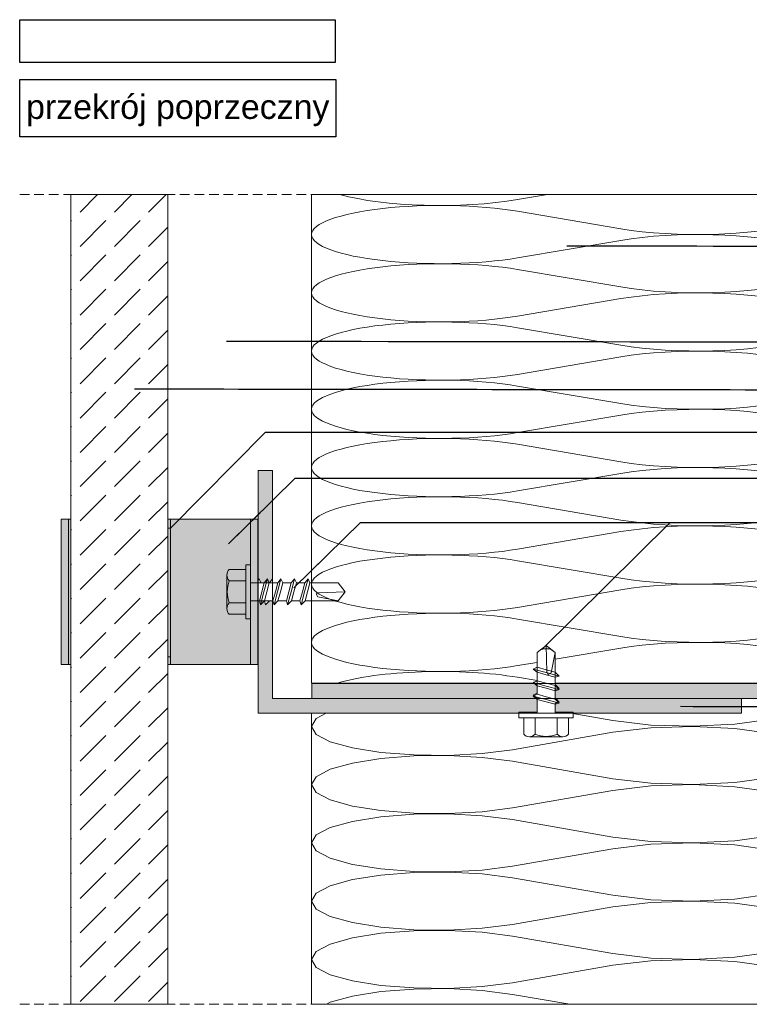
# Model space of a CAD drawing. Extents: x -106507 to -42801, y 48734 to 74234.
# Tile 46 of 69: x -51319 to -49816, y 64553 to 66581. Entities that reach past the tile are written whole.
import ezdxf

# ---------------------------------------------------------------- set-up
doc = ezdxf.new("R2010")
doc.units = 0
doc.header["$MEASUREMENT"] = 0
doc.header["$XCLIPFRAME"] = 0
doc.linetypes.add('Hidden Line', pattern=[30, 20, -10])
for name, color, linetype, lineweight, true_color in [('2D Drafting - General_Pen_No__102', 7, 'Continuous', 13, 0xcccccc), ('2D Drafting - General_Pen_No__141', 7, 'Continuous', 0, 0xe8e8e8), ('2D Drafting - General_Pen_No__2', 7, 'Continuous', 15, 0x7f7f7f), ('2D Drafting - General_Pen_No__61', 7, 'Continuous', 20, 0x6a6a6a), ('2D Drafting - General_Pen_No__81', 7, 'Continuous', 20, 0x6a6a6a), ('Annotation - Label_Pen_No__5', 7, 'Continuous', 25, 0x40a5ff), ('Annotation - Text_Pen_No__5', 7, 'Continuous', 25, 0x40a5ff)]:
    doc.layers.add(name, color=color, linetype=linetype, lineweight=lineweight, true_color=true_color)
doc.layers.add('Drawing & Figure', color=7, linetype='Continuous')
doc.styles.add('GENERATED_STYLE_2', font='arial.ttf')
doc.dimstyles.new('GENERATED_STYLE__7', dxfattribs={"dimtxt": 0.18, "dimasz": 91.2, "dimexe": 0.18, "dimexo": 0.0625, "dimgap": 0.09, "dimtad": 0, "dimtih": 1, "dimtoh": 1, "dimdec": 4, "dimzin": 0, "dimdsep": 46, "dimcen": 0.09, "dimadec": 0, "dimazin": 0, "dimtfac": 1, "dimtdec": 4, "dimtmove": 0, "dimatfit": 3, "dimldrblk": 'ARROWHEAD_5', "dimfxl": 0, "dimtolj": 1, "dimtzin": 0, "dimarcsym": 0})
picture_1 = doc.add_image_def('image1.jpg', size_in_pixel=(878, 119))

# ---------------------------------------------------------------- blocks, each defined once
blk = doc.blocks.new('*X16')
at = {"layer": '2D Drafting - General_Pen_No__61', "linetype": 'Continuous'}
for p, q in [((-50828.4, 65520.7), (-50827.6, 65520.8)), ((-50827.6, 65519.2), (-50828.4, 65519.3))]:
    blk.add_line(p, q, dxfattribs=at)
blk = doc.blocks.new('Fill_8')
at = {"layer": '2D Drafting - General_Pen_No__2', "linetype": 'Continuous'}
for p, q in [((-50827.6, 65552.9), (-50828.4, 65552.9)), ((-50828.4, 65552.9), (-50828.4, 65426.3)), ((-50827.6, 65427.3), (-50827.6, 65552.9)), ((-50828.4, 65426.3), (-50827.6, 65427.3))]:
    blk.add_line(p, q, dxfattribs=at)
at = {"layer": '2D Drafting - General_Pen_No__61', "linetype": 'Continuous'}
blk.add_blockref('*X16', (0, 0), dxfattribs=at)
blk = doc.blocks.new('*X18')
at = {"layer": '2D Drafting - General_Pen_No__61', "linetype": 'Continuous'}
for p, q in [((-50687.3, 65152.9), (-50707.7, 65142.2)), ((-50096.6, 65137.8), (-50183.5, 65152.9)), ((-49770.8, 65140.7), (-49751.1, 65146.3)), ((-50707.7, 65142.2), (-50717.6, 65125.8)), ((-50717.6, 65125.8), (-50707.7, 65109.4)), ((-50096.6, 65137.8), (-50018.5, 65128.6)), ((-50018.5, 65128.6), (-49931.5, 65125.9)), ((-49931.5, 65125.8), (-50018.5, 65123.1)), ((-49931.5, 65125.9), (-49845.7, 65130.1)), ((-49845.7, 65121.6), (-49931.5, 65125.8)), ((-49845.7, 65130.1), (-49770.8, 65140.7)), ((-50707.7, 65109.4), (-50678.9, 65094.3)), ((-50096.6, 65113.8), (-50303.6, 65077.8)), ((-50018.5, 65123.1), (-50096.6, 65113.8)), ((-49770.8, 65111), (-49845.7, 65121.6)), ((-49751.1, 65105.3), (-49770.8, 65111)), ((-50678.9, 65094.3), (-50633.4, 65081.5)), ((-50633.4, 65081.5), (-50574.6, 65072.2)), ((-50574.6, 65072.2), (-50506.9, 65066.9)), ((-50506.9, 65064.8), (-50574.6, 65059.5)), ((-50506.9, 65066.9), (-50435.6, 65066.1)), ((-50435.6, 65065.6), (-50506.9, 65064.8)), ((-50435.6, 65066.1), (-50366.1, 65069.8)), ((-50366.1, 65061.8), (-50435.6, 65065.6)), ((-50366.1, 65069.8), (-50303.6, 65077.8)), ((-50633.4, 65050.1), (-50678.9, 65037.4)), ((-50574.6, 65059.5), (-50633.4, 65050.1)), ((-50303.6, 65053.8), (-50366.1, 65061.8)), ((-50096.6, 65017.8), (-50303.6, 65053.8)), ((-50678.9, 65037.4), (-50707.7, 65022.2)), ((-49770.8, 65020.7), (-49751.1, 65026.3)), ((-50707.7, 65022.2), (-50717.6, 65005.8)), ((-50717.6, 65005.8), (-50707.7, 64989.4)), ((-50096.6, 65017.8), (-50018.5, 65008.6)), ((-50018.5, 65008.6), (-49931.5, 65005.9)), ((-49931.5, 65005.8), (-50018.5, 65003.1)), ((-49931.5, 65005.9), (-49845.7, 65010.1)), ((-49845.7, 65001.6), (-49931.5, 65005.8)), ((-49845.7, 65010.1), (-49770.8, 65020.7)), ((-50707.7, 64989.4), (-50678.9, 64974.3)), ((-50096.6, 64993.8), (-50303.6, 64957.8)), ((-50018.5, 65003.1), (-50096.6, 64993.8)), ((-49770.8, 64991), (-49845.7, 65001.6)), ((-49751.1, 64985.3), (-49770.8, 64991)), ((-50678.9, 64974.3), (-50633.4, 64961.5)), ((-50633.4, 64961.5), (-50574.6, 64952.2)), ((-50574.6, 64952.2), (-50506.9, 64946.9)), ((-50506.9, 64944.8), (-50574.6, 64939.5)), ((-50506.9, 64946.9), (-50435.6, 64946.1)), ((-50435.6, 64945.6), (-50506.9, 64944.8)), ((-50435.6, 64946.1), (-50366.1, 64949.8)), ((-50366.1, 64941.8), (-50435.6, 64945.6)), ((-50366.1, 64949.8), (-50303.6, 64957.8)), ((-50633.4, 64930.1), (-50678.9, 64917.4)), ((-50574.6, 64939.5), (-50633.4, 64930.1)), ((-50303.6, 64933.8), (-50366.1, 64941.8)), ((-50096.6, 64897.8), (-50303.6, 64933.8)), ((-50707.7, 64902.2), (-50717.6, 64885.8)), ((-50678.9, 64917.4), (-50707.7, 64902.2)), ((-49770.8, 64900.7), (-49751.1, 64906.3)), ((-50717.6, 64885.8), (-50707.7, 64869.4)), ((-50096.6, 64897.8), (-50018.5, 64888.6)), ((-50018.5, 64883.1), (-50096.6, 64873.8)), ((-50018.5, 64888.6), (-49931.5, 64885.9)), ((-49931.5, 64885.8), (-50018.5, 64883.1)), ((-49931.5, 64885.9), (-49845.7, 64890.1)), ((-49845.7, 64881.6), (-49931.5, 64885.8)), ((-49845.7, 64890.1), (-49770.8, 64900.7)), ((-50707.7, 64869.4), (-50678.9, 64854.3)), ((-50096.6, 64873.8), (-50303.6, 64837.8)), ((-49770.8, 64871), (-49845.7, 64881.6)), ((-49751.1, 64865.3), (-49770.8, 64871)), ((-50678.9, 64854.3), (-50633.4, 64841.5)), ((-50633.4, 64841.5), (-50574.6, 64832.2)), ((-49717.6, 64855.7), (-49721.1, 64856.7)), ((-50574.6, 64832.2), (-50506.9, 64826.9)), ((-50506.9, 64824.8), (-50574.6, 64819.5)), ((-50506.9, 64826.9), (-50435.6, 64826.1)), ((-50435.6, 64825.6), (-50506.9, 64824.8)), ((-50435.6, 64826.1), (-50366.1, 64829.8)), ((-50366.1, 64821.8), (-50435.6, 64825.6)), ((-50366.1, 64829.8), (-50303.6, 64837.8)), ((-50303.6, 64813.8), (-50366.1, 64821.8)), ((-50633.4, 64810.1), (-50678.9, 64797.4)), ((-50574.6, 64819.5), (-50633.4, 64810.1)), ((-50096.6, 64777.8), (-50303.6, 64813.8)), ((-50707.7, 64782.2), (-50717.6, 64765.8)), ((-50678.9, 64797.4), (-50707.7, 64782.2)), ((-49845.7, 64770.1), (-49770.8, 64780.7)), ((-49770.8, 64780.7), (-49751.1, 64786.3)), ((-49721.1, 64794.9), (-49717.6, 64795.9)), ((-50717.6, 64765.8), (-50707.7, 64749.4)), ((-50096.6, 64777.8), (-50018.5, 64768.6)), ((-50018.5, 64763.1), (-50096.6, 64753.8)), ((-50018.5, 64768.6), (-49931.5, 64765.9)), ((-49931.5, 64765.8), (-50018.5, 64763.1)), ((-49931.5, 64765.9), (-49845.7, 64770.1)), ((-49845.7, 64761.6), (-49931.5, 64765.8)), ((-49770.8, 64751), (-49845.7, 64761.6)), ((-50707.7, 64749.4), (-50678.9, 64734.3)), ((-50096.6, 64753.8), (-50303.6, 64717.8)), ((-49751.1, 64745.3), (-49770.8, 64751)), ((-50678.9, 64734.3), (-50633.4, 64721.5)), ((-50633.4, 64721.5), (-50574.6, 64712.2)), ((-49717.6, 64735.7), (-49721.1, 64736.7)), ((-50574.6, 64699.5), (-50633.4, 64690.1)), ((-50574.6, 64712.2), (-50506.9, 64706.9)), ((-50506.9, 64704.8), (-50574.6, 64699.5)), ((-50506.9, 64706.9), (-50435.6, 64706.1)), ((-50435.6, 64705.6), (-50506.9, 64704.8)), ((-50435.6, 64706.1), (-50366.1, 64709.8)), ((-50366.1, 64701.8), (-50435.6, 64705.6)), ((-50366.1, 64709.8), (-50303.6, 64717.8)), ((-50303.6, 64693.8), (-50366.1, 64701.8)), ((-50633.4, 64690.1), (-50678.9, 64677.4)), ((-50096.6, 64657.8), (-50303.6, 64693.8)), ((-50707.7, 64662.2), (-50717.6, 64645.8)), ((-50678.9, 64677.4), (-50707.7, 64662.2)), ((-49845.7, 64650.1), (-49770.8, 64660.7)), ((-49770.8, 64660.7), (-49751.1, 64666.3)), ((-49721.1, 64674.9), (-49717.6, 64675.9)), ((-50717.6, 64645.8), (-50707.7, 64629.4)), ((-50096.6, 64657.8), (-50018.5, 64648.6)), ((-50018.5, 64643.1), (-50096.6, 64633.8)), ((-50018.5, 64648.6), (-49931.5, 64645.9)), ((-49931.5, 64645.8), (-50018.5, 64643.1)), ((-49931.5, 64645.9), (-49845.7, 64650.1)), ((-49845.7, 64641.6), (-49931.5, 64645.8)), ((-49770.8, 64631), (-49845.7, 64641.6)), ((-50707.7, 64629.4), (-50678.9, 64614.3)), ((-50096.6, 64633.8), (-50303.6, 64597.8)), ((-49751.1, 64625.3), (-49770.8, 64631)), ((-50678.9, 64614.3), (-50633.4, 64601.5)), ((-50633.4, 64601.5), (-50574.6, 64592.2)), ((-50366.1, 64589.8), (-50303.6, 64597.8)), ((-49717.6, 64615.7), (-49721.1, 64616.7)), ((-50574.6, 64579.5), (-50633.4, 64570.1)), ((-50574.6, 64592.2), (-50506.9, 64586.9)), ((-50506.9, 64584.8), (-50574.6, 64579.5)), ((-50506.9, 64586.9), (-50435.6, 64586.1)), ((-50435.6, 64585.6), (-50506.9, 64584.8)), ((-50435.6, 64586.1), (-50366.1, 64589.8)), ((-50366.1, 64581.8), (-50435.6, 64585.6)), ((-50303.6, 64573.8), (-50366.1, 64581.8)), ((-50678.9, 64557.4), (-50686.7, 64553.3)), ((-50633.4, 64570.1), (-50678.9, 64557.4)), ((-50185.5, 64553.3), (-50303.6, 64573.8)), ((-49726.7, 64553.3), (-49717.6, 64555.9))]:
    blk.add_line(p, q, dxfattribs=at)
blk = doc.blocks.new('Fill_9')
at = {"layer": '2D Drafting - General_Pen_No__2', "linetype": 'Continuous'}
for p, q in [((-49751.1, 65182.9), (-49831.9, 65182.9)), ((-49831.9, 65182.9), (-49831.9, 65152.9)), ((-49751.1, 65152.9), (-49751.1, 65182.9)), ((-49831.9, 65152.9), (-50717.6, 65152.9)), ((-50717.6, 65152.9), (-50717.6, 64553.3)), ((-49751.1, 64921.9), (-49751.1, 65152.9)), ((-49751.1, 64614.5), (-49751.1, 64921.9)), ((-49717.6, 64881.5), (-49721.1, 64881.5)), ((-49721.1, 64881.5), (-49721.1, 64614.5)), ((-49717.6, 64880.4), (-49717.6, 64881.5)), ((-49717.6, 64649.4), (-49717.6, 64880.4)), ((-49717.6, 64553.3), (-49717.6, 64649.4)), ((-49721.1, 64614.5), (-49751.1, 64614.5)), ((-50717.6, 64553.3), (-49751.1, 64553.3)), ((-49751.1, 64553.3), (-49717.6, 64553.3))]:
    blk.add_line(p, q, dxfattribs=at)
at = {"layer": '2D Drafting - General_Pen_No__61', "linetype": 'Continuous'}
blk.add_blockref('*X18', (0, 0), dxfattribs=at)
blk = doc.blocks.new('*X20')
at = {"layer": '2D Drafting - General_Pen_No__61', "linetype": 'Continuous'}
for p, q in [((-50231.3, 66221.4), (-50292.9, 66210.9)), ((-50080.6, 66150.9), (-50292.9, 66186.9)), ((-50080.6, 66126.9), (-50292.9, 66090.9)), ((-50080.6, 66030.9), (-50292.9, 66066.9)), ((-50080.6, 66006.9), (-50292.9, 65970.9)), ((-50080.6, 65910.9), (-50292.9, 65946.9)), ((-50080.6, 65886.9), (-50292.9, 65850.9)), ((-50080.6, 65790.9), (-50292.9, 65826.9)), ((-50080.6, 65766.9), (-50292.9, 65730.9)), ((-50080.6, 65670.9), (-50292.9, 65706.9)), ((-50080.6, 65646.9), (-50292.9, 65610.9)), ((-50080.6, 65550.9), (-50292.9, 65586.9)), ((-50080.6, 65526.9), (-50292.9, 65490.9)), ((-50080.6, 65430.9), (-50292.9, 65466.9)), ((-50080.6, 65406.9), (-50292.9, 65370.9)), ((-50080.6, 65310.9), (-50292.9, 65346.9)), ((-50080.6, 65286.9), (-50215.6, 65264)), ((-50252.9, 65257.7), (-50292.9, 65250.9)), ((-50252.9, 65220.1), (-50292.9, 65226.9))]:
    blk.add_line(p, q, dxfattribs=at)
for centre, start_param, end_param in [((-50452.2, 66258.9), 3.817836, 5.35589), ((-50452.2, 66138.9), 0.927295, 3.141593), ((-49921.4, 66198.9), 4.068888, 5.587761), ((-49921.4, 66078.9), 0.695424, 2.214297), ((-50452.2, 66138.9), 3.141593, 5.35589), ((-50452.2, 66018.9), 0.927295, 3.141593), ((-49921.4, 66078.9), 4.068888, 5.587761), ((-50452.2, 66018.9), 3.141593, 5.35589), ((-49921.4, 65958.9), 0.695424, 2.214297), ((-50452.2, 65898.9), 0.927295, 3.141593), ((-49921.4, 65958.9), 4.068888, 5.587761), ((-50452.2, 65898.9), 3.141593, 5.35589), ((-49921.4, 65838.9), 0.695424, 2.214297), ((-50452.2, 65778.9), 0.927295, 3.141593), ((-49921.4, 65838.9), 4.068888, 5.587761), ((-50452.2, 65778.9), 3.141593, 5.35589), ((-49921.4, 65718.9), 0.695424, 2.214297), ((-50452.2, 65658.9), 0.927295, 3.141593), ((-49921.4, 65718.9), 4.068888, 5.587761), ((-50452.2, 65658.9), 3.141593, 5.35589), ((-49921.4, 65598.9), 0.695424, 2.214297), ((-50452.2, 65538.9), 0.927295, 3.141593), ((-49921.4, 65598.9), 4.068888, 5.587761), ((-50452.2, 65538.9), 3.141593, 5.35589), ((-49921.4, 65478.9), 0.695424, 2.214297), ((-50452.2, 65418.9), 0.927295, 3.141593), ((-49921.4, 65478.9), 4.068888, 5.587761), ((-50452.2, 65418.9), 3.141593, 5.35589), ((-49921.4, 65358.9), 0.695424, 2.214297), ((-50452.2, 65298.9), 0.927295, 3.141593), ((-49921.4, 65358.9), 4.068888, 5.587761), ((-50452.2, 65298.9), 3.141593, 5.35589), ((-49921.4, 65238.9), 0.695424, 2.214297), ((-50452.2, 65178.9), 0.927295, 2.507522)]:
    blk.add_ellipse(centre, major_axis=(265.4, 0), ratio=0.226067, start_param=start_param, end_param=end_param, dxfattribs=at)
blk = doc.blocks.new('Fill_10')
at = {"layer": '2D Drafting - General_Pen_No__2', "linetype": 'Continuous'}
for p, q in [((-49717.6, 66221.4), (-50717.6, 66221.4)), ((-50717.6, 66221.4), (-50717.6, 65244.5)), ((-49717.6, 65214.5), (-49717.6, 66221.4)), ((-50252.9, 65278.2), (-50242.8, 65285.8)), ((-50252.9, 65247.5), (-50252.9, 65278.2)), ((-50242.8, 65285.8), (-50225.7, 65285.8)), ((-50225.7, 65285.8), (-50215.6, 65278.2)), ((-50215.6, 65278.2), (-50215.6, 65237.6)), ((-50261.1, 65243.7), (-50252.9, 65247.5)), ((-50717.6, 65244.5), (-50717.6, 65214.5)), ((-50252.9, 65237.2), (-50261.1, 65243.7)), ((-50252.9, 65219.7), (-50252.9, 65237.2)), ((-50215.6, 65237.6), (-50207.4, 65229.4)), ((-50207.4, 65229.4), (-50215.6, 65227.2)), ((-50215.6, 65227.2), (-50215.6, 65214.5)), ((-50717.6, 65214.5), (-50687.6, 65214.5)), ((-50687.6, 65214.5), (-50606.9, 65214.5)), ((-50606.9, 65214.5), (-50259.3, 65214.5)), ((-50261.1, 65215.9), (-50252.9, 65219.7)), ((-50259.3, 65214.5), (-50261.1, 65215.9)), ((-50215.6, 65214.5), (-49831.9, 65214.5)), ((-49831.9, 65214.5), (-49751.1, 65214.5)), ((-49751.1, 65214.5), (-49717.6, 65214.5))]:
    blk.add_line(p, q, dxfattribs=at)
at = {"layer": '2D Drafting - General_Pen_No__61', "linetype": 'Continuous'}
blk.add_blockref('*X20', (0, 0), dxfattribs=at)
blk = doc.blocks.new('ARROWHEAD_5')
at = {"color": 0, "linetype": 'Continuous', "lineweight": 0}
blk.add_line((0, 0), (-1, 0), dxfattribs=at)
blk.add_solid([(-1, 0.2679), (0, 0), (-1, -0.2679), (-1, 0.2679)], dxfattribs=at)

msp = doc.modelspace()

# ---------------------------------------------------------------- hatches: boundary and pattern name
at = {"layer": '2D Drafting - General_Pen_No__102', "linetype": 'Continuous'}
for points in [[(-51233.41, 65552.95), (-51218.41, 65552.95), (-51218.41, 65252.95), (-51233.41, 65252.95)], [(-51218.41, 65552.95), (-51213.32, 65552.95), (-51213.32, 65252.95), (-51218.41, 65252.95)], [(-51008.41, 65252.95), (-51013.32, 65252.95), (-51013.32, 65552.95), (-51008.41, 65552.95)], [(-51008.41, 65552.95), (-50843.41, 65552.95), (-50843.41, 65252.95), (-51008.41, 65252.95)], [(-50843.41, 65252.95), (-50843.41, 65552.95), (-50828.41, 65552.95), (-50828.41, 65252.95)]]:
    msp.add_hatch(color=256, dxfattribs=at).paths.add_polyline_path(points, flags=0)
at = {"layer": '2D Drafting - General_Pen_No__141', "linetype": 'Continuous'}
for points in [[(-50797.6, 65429.44), (-50797.6, 65652.95), (-50827.6, 65652.95), (-50827.6, 65427.3), (-50825.6, 65429.79), (-50821.79, 65421.59), (-50804.35, 65421.59), (-50797.75, 65429.79)], [(-50797.6, 65182.95), (-50797.6, 65384.31), (-50803.94, 65384.31), (-50812.14, 65376.11), (-50814.34, 65384.31), (-50827.6, 65384.31), (-50827.6, 65152.95), (-50290.18, 65152.95), (-50290.18, 65155.11), (-50252.9, 65155.11), (-50252.9, 65182.95)], [(-50256.61, 65214.45), (-50716.88, 65214.45), (-50716.88, 65182.95), (-50252.9, 65182.95), (-50252.9, 65183.63), (-50261.1, 65190.22), (-50252.9, 65194.03), (-50252.9, 65211.47)], [(-50215.62, 65214.45), (-49731.87, 65214.45), (-49721.11, 65214.45), (-49721.11, 64951.13), (-49751.11, 64951.13), (-49751.11, 64970.37), (-49751.11, 65182.95), (-50214.53, 65182.95), (-50215.62, 65184.04), (-50215.62, 65201.48), (-50207.42, 65203.68), (-50215.62, 65211.88)], [(-49831.87, 65152.95), (-49831.87, 65182.95), (-50214.53, 65182.95), (-50207.42, 65175.84), (-50215.62, 65173.64), (-50215.62, 65155.11), (-50178.34, 65155.11), (-50178.34, 65152.95)]]:
    msp.add_hatch(color=256, dxfattribs=at).paths.add_polyline_path(points, flags=0)
at = {"layer": '2D Drafting - General_Pen_No__81', "linetype": 'Continuous'}
h = msp.add_hatch(dxfattribs=at)
h.set_pattern_fill('Beton', color=256, style=0, pattern_type=2)
h.set_pattern_definition([(45, (0, 0), (-70.71068, 70.71068), [75, -25]), (45, (7e-15, 70.71), (-70.71068, 70.71068), [75, -25])])
h.paths.add_polyline_path([(-51213.32, 64553.3), (-51013.32, 64553.3), (-51013.32, 66221.36), (-51213.32, 66221.36)], flags=0)
msp.add_hatch(color=256, dxfattribs=at).paths.add_polyline_path([(-51013.32, 65268.95), (-51008.41, 65268.95), (-51008.41, 65534.18), (-51013.32, 65534.18)], flags=0)
msp.add_hatch(color=256, dxfattribs=at).paths.add_polyline_path([(-51013.32, 65268.95), (-51008.41, 65268.95), (-51008.41, 65534.18), (-51013.32, 65534.18)], flags=0)

# ---------------------------------------------------------------- linework, layer by layer
at = {"layer": '2D Drafting - General_Pen_No__2', "linetype": 'Hidden Line'}
for p, q in [((-51318.74, 66221.36), (-49041.43, 66221.36)), ((-51318.74, 64553.3), (-49041.43, 64553.3))]:
    msp.add_line(p, q, dxfattribs=at)
at = {"layer": '2D Drafting - General_Pen_No__2', "linetype": 'Continuous'}
for p, q in [((-50827.6, 65652.95), (-50827.6, 65152.95)), ((-50797.6, 65652.95), (-50827.6, 65652.95)), ((-50797.6, 65652.95), (-50797.6, 65182.95)), ((-51233.41, 65252.95), (-51233.41, 65552.95)), ((-51233.41, 65552.95), (-51213.32, 65552.95)), ((-51218.41, 65252.95), (-51218.41, 65552.95)), ((-51013.32, 65552.95), (-51008.41, 65552.95)), ((-51008.41, 65252.95), (-51008.41, 65552.95)), ((-50828.41, 65552.95), (-51008.41, 65552.95)), ((-50843.41, 65552.95), (-50843.41, 65252.95)), ((-50843.41, 65552.95), (-50828.41, 65552.95)), ((-50828.41, 65552.95), (-50828.41, 65252.95)), ((-50852.73, 65402.95), (-50852.73, 65458.87)), ((-50852.73, 65458.87), (-50843.41, 65458.87)), ((-50843.41, 65458.87), (-50843.41, 65402.95)), ((-50891.79, 65368.39), (-50891.79, 65437.51)), ((-50886.9, 65449.16), (-50852.73, 65449.16)), ((-50808.3, 65429.79), (-50815.49, 65402.95)), ((-50808.3, 65429.79), (-50814.89, 65421.59)), ((-50804.49, 65421.59), (-50808.3, 65429.79)), ((-50780.46, 65429.79), (-50787.65, 65402.95)), ((-50780.46, 65429.79), (-50787.05, 65421.59)), ((-50776.65, 65421.59), (-50780.46, 65429.79)), ((-50752.62, 65429.79), (-50759.81, 65402.95)), ((-50752.62, 65429.79), (-50759.21, 65421.59)), ((-50748.81, 65421.59), (-50752.62, 65429.79)), ((-50724.77, 65429.79), (-50731.97, 65402.95)), ((-50724.77, 65429.79), (-50731.37, 65421.59)), ((-50720.97, 65421.59), (-50724.77, 65429.79)), ((-50886.9, 65425.86), (-50852.73, 65425.86)), ((-50843.41, 65421.59), (-50814.89, 65421.59)), ((-50814.89, 65421.59), (-50819.88, 65402.95)), ((-50804.49, 65421.59), (-50809.49, 65402.95)), ((-50804.49, 65421.59), (-50787.05, 65421.59)), ((-50787.05, 65421.59), (-50792.04, 65402.95)), ((-50776.65, 65421.59), (-50781.65, 65402.95)), ((-50776.65, 65421.59), (-50759.21, 65421.59)), ((-50759.21, 65421.59), (-50764.2, 65402.95)), ((-50748.81, 65421.59), (-50753.8, 65402.95)), ((-50748.81, 65421.59), (-50731.37, 65421.59)), ((-50731.37, 65421.59), (-50736.36, 65402.95)), ((-50720.97, 65421.59), (-50725.96, 65402.95)), ((-50720.97, 65421.59), (-50662.45, 65421.59)), ((-50662.45, 65421.59), (-50648.47, 65402.95)), ((-50852.73, 65402.95), (-50852.73, 65347.03)), ((-50843.41, 65347.03), (-50843.41, 65402.95)), ((-50824.88, 65384.31), (-50819.88, 65402.95)), ((-50822.68, 65376.11), (-50815.49, 65402.95)), ((-50814.48, 65384.31), (-50809.49, 65402.95)), ((-50797.04, 65384.31), (-50792.04, 65402.95)), ((-50794.84, 65376.11), (-50787.65, 65402.95)), ((-50786.64, 65384.31), (-50781.65, 65402.95)), ((-50769.2, 65384.31), (-50764.2, 65402.95)), ((-50767, 65376.11), (-50759.81, 65402.95)), ((-50758.8, 65384.31), (-50753.8, 65402.95)), ((-50741.36, 65384.31), (-50736.36, 65402.95)), ((-50739.16, 65376.11), (-50731.97, 65402.95)), ((-50730.96, 65384.31), (-50725.96, 65402.95)), ((-50708.28, 65398.52), (-50703.42, 65401.21)), ((-50704.5, 65392.31), (-50708.28, 65398.52)), ((-50662.45, 65384.31), (-50704.5, 65392.31)), ((-50703.42, 65401.21), (-50648.47, 65402.95)), ((-50662.45, 65384.31), (-50648.47, 65402.95)), ((-50886.9, 65380.04), (-50852.73, 65380.04)), ((-50843.41, 65384.31), (-50824.88, 65384.31)), ((-50824.88, 65384.31), (-50822.68, 65376.11)), ((-50822.68, 65376.11), (-50814.48, 65384.31)), ((-50814.48, 65384.31), (-50797.04, 65384.31)), ((-50797.04, 65384.31), (-50794.84, 65376.11)), ((-50794.84, 65376.11), (-50786.64, 65384.31)), ((-50786.64, 65384.31), (-50769.2, 65384.31)), ((-50769.2, 65384.31), (-50767, 65376.11)), ((-50767, 65376.11), (-50758.8, 65384.31)), ((-50758.8, 65384.31), (-50741.36, 65384.31)), ((-50741.36, 65384.31), (-50739.16, 65376.11)), ((-50739.16, 65376.11), (-50730.96, 65384.31)), ((-50730.96, 65384.31), (-50662.45, 65384.31)), ((-50886.9, 65356.74), (-50852.73, 65356.74)), ((-50852.73, 65347.03), (-50843.41, 65347.03)), ((-50252.9, 65278.23), (-50234.26, 65292.21)), ((-50215.62, 65278.23), (-50234.26, 65292.21)), ((-50232.53, 65237.25), (-50234.26, 65292.21)), ((-50252.9, 65219.71), (-50252.9, 65278.23)), ((-50215.62, 65278.23), (-50223.63, 65236.18)), ((-50215.62, 65209.72), (-50215.62, 65278.23)), ((-51233.41, 65252.95), (-51213.32, 65252.95)), ((-51013.32, 65252.95), (-51008.41, 65252.95)), ((-50828.41, 65252.95), (-51008.41, 65252.95)), ((-50828.41, 65252.95), (-50843.41, 65252.95)), ((-50252.9, 65247.55), (-50261.1, 65243.74)), ((-50252.9, 65247.55), (-50234.26, 65242.55)), ((-50252.9, 65247.55), (-50252.9, 65209.31)), ((-50261.1, 65243.74), (-50252.9, 65237.15)), ((-50261.1, 65243.74), (-50234.26, 65236.55)), ((-50252.9, 65237.15), (-50234.26, 65232.16)), ((-50252.9, 65219.71), (-50252.9, 65237.15)), ((-50215.62, 65237.56), (-50234.26, 65242.55)), ((-50207.42, 65229.36), (-50234.26, 65236.55)), ((-50215.62, 65227.16), (-50234.26, 65232.16)), ((-50229.83, 65232.4), (-50232.53, 65237.25)), ((-50223.63, 65236.18), (-50229.83, 65232.4)), ((-50207.42, 65229.36), (-50215.62, 65237.56)), ((-50215.62, 65237.56), (-50215.62, 65199.32)), ((-50215.62, 65227.16), (-50207.42, 65229.36)), ((-50215.62, 65209.72), (-50215.62, 65227.16)), ((-50716.88, 65182.95), (-50716.88, 65214.45)), ((-50716.88, 65214.45), (-50716.88, 65184.45)), ((-49721.11, 65214.45), (-50716.88, 65214.45)), ((-50252.9, 65219.71), (-50261.1, 65215.9)), ((-50252.9, 65219.71), (-50261.1, 65215.9)), ((-50261.1, 65215.9), (-50252.9, 65209.31)), ((-50261.1, 65215.9), (-50234.26, 65208.71)), ((-50261.1, 65215.9), (-50252.9, 65209.31)), ((-50261.1, 65215.9), (-50234.26, 65208.71)), ((-50252.9, 65219.71), (-50234.26, 65214.71)), ((-50252.9, 65219.71), (-50234.26, 65214.71)), ((-50252.9, 65209.31), (-50234.26, 65204.32)), ((-50252.9, 65209.31), (-50234.26, 65204.32)), ((-50252.9, 65191.87), (-50252.9, 65209.31)), ((-50215.62, 65209.72), (-50234.26, 65214.71)), ((-50215.62, 65209.72), (-50234.26, 65214.71)), ((-50207.42, 65201.52), (-50234.26, 65208.71)), ((-50207.42, 65201.52), (-50234.26, 65208.71)), ((-50207.42, 65201.52), (-50215.62, 65209.72)), ((-50207.42, 65201.52), (-50215.62, 65209.72)), ((-50252.9, 65191.87), (-50261.1, 65188.06)), ((-50261.1, 65188.06), (-50252.9, 65181.47)), ((-50261.1, 65188.06), (-50234.26, 65180.87)), ((-50252.9, 65191.87), (-50234.26, 65186.87)), ((-50215.62, 65199.32), (-50234.26, 65204.32)), ((-50215.62, 65199.32), (-50234.26, 65204.32)), ((-50215.62, 65181.88), (-50234.26, 65186.87)), ((-50215.62, 65199.32), (-50207.42, 65201.52)), ((-50215.62, 65199.32), (-50207.42, 65201.52)), ((-50215.62, 65181.88), (-50215.62, 65199.32)), ((-50797.6, 65182.95), (-49831.87, 65182.95)), ((-50716.88, 65182.95), (-49751.11, 65182.95)), ((-50252.9, 65152.95), (-50252.9, 65181.47)), ((-50252.9, 65181.47), (-50234.26, 65176.47)), ((-50207.42, 65173.68), (-50234.26, 65180.87)), ((-50215.62, 65171.48), (-50234.26, 65176.47)), ((-50207.42, 65173.68), (-50215.62, 65181.88)), ((-50215.62, 65171.48), (-50207.42, 65173.68)), ((-50215.62, 65152.95), (-50215.62, 65171.48)), ((-49831.87, 65152.95), (-49831.87, 65182.95)), ((-50827.6, 65152.95), (-49831.87, 65152.95)), ((-50290.18, 65143.63), (-50290.18, 65152.95)), ((-50290.18, 65152.95), (-50234.26, 65152.95)), ((-50178.34, 65152.95), (-50234.26, 65152.95)), ((-50178.34, 65143.63), (-50178.34, 65152.95)), ((-50234.26, 65143.63), (-50290.18, 65143.63)), ((-50280.47, 65109.45), (-50280.47, 65143.63)), ((-50257.17, 65109.45), (-50257.17, 65143.63)), ((-50234.26, 65143.63), (-50178.34, 65143.63)), ((-50211.35, 65109.45), (-50211.35, 65143.63)), ((-50188.05, 65109.45), (-50188.05, 65143.63)), ((-50199.7, 65104.57), (-50268.82, 65104.57))]:
    msp.add_line(p, q, dxfattribs=at)
at = {"layer": '2D Drafting - General_Pen_No__2', "linetype": 'Continuous', "flags": 128}
for points in [[(-51213.32, 64553.3), (-51013.32, 64553.3), (-51013.32, 66221.36), (-51213.32, 66221.36)], [(-50797.6, 65429.44), (-50797.6, 65652.95), (-50827.6, 65652.95), (-50827.6, 65427.3), (-50825.6, 65429.79), (-50821.79, 65421.59), (-50804.35, 65421.59), (-50797.75, 65429.79)], [(-51233.41, 65552.95), (-51218.41, 65552.95), (-51218.41, 65252.95), (-51233.41, 65252.95)], [(-51218.41, 65552.95), (-51213.32, 65552.95), (-51213.32, 65252.95), (-51218.41, 65252.95)], [(-51008.41, 65252.95), (-51013.32, 65252.95), (-51013.32, 65552.95), (-51008.41, 65552.95)], [(-51008.41, 65552.95), (-50843.41, 65552.95), (-50843.41, 65252.95), (-51008.41, 65252.95)], [(-50843.41, 65252.95), (-50843.41, 65552.95), (-50828.41, 65552.95), (-50828.41, 65252.95)], [(-51013.32, 65268.95), (-51008.41, 65268.95), (-51008.41, 65534.18), (-51013.32, 65534.18)], [(-51013.32, 65268.95), (-51008.41, 65268.95), (-51008.41, 65534.18), (-51013.32, 65534.18)], [(-50797.6, 65182.95), (-50797.6, 65384.31), (-50803.94, 65384.31), (-50812.14, 65376.11), (-50814.34, 65384.31), (-50827.6, 65384.31), (-50827.6, 65152.95), (-50290.18, 65152.95), (-50290.18, 65155.11), (-50252.9, 65155.11), (-50252.9, 65182.95)], [(-50256.61, 65214.45), (-50716.88, 65214.45), (-50716.88, 65182.95), (-50252.9, 65182.95), (-50252.9, 65183.63), (-50261.1, 65190.22), (-50252.9, 65194.03), (-50252.9, 65211.47)], [(-50215.62, 65214.45), (-49731.87, 65214.45), (-49721.11, 65214.45), (-49721.11, 64951.13), (-49751.11, 64951.13), (-49751.11, 64970.37), (-49751.11, 65182.95), (-50214.53, 65182.95), (-50215.62, 65184.04), (-50215.62, 65201.48), (-50207.42, 65203.68), (-50215.62, 65211.88)], [(-49831.87, 65152.95), (-49831.87, 65182.95), (-50214.53, 65182.95), (-50207.42, 65175.84), (-50215.62, 65173.64), (-50215.62, 65155.11), (-50178.34, 65155.11), (-50178.34, 65152.95)]]:
    msp.add_lwpolyline(points, close=True, dxfattribs=at)
at = {"layer": '2D Drafting - General_Pen_No__2', "linetype": 'Continuous'}
for centre, radius, start, end in [((-50875.46, 65437.51), 16.33, 134.47805, 225.52195), ((-50827.6, 65402.95), 63.58, 158.87798, 180), ((-50827.6, 65402.95), 63.58, 180, 201.12202), ((-50875.46, 65368.39), 16.33, 134.47805, 225.52195), ((-50268.82, 65120.89), 16.33, 224.47805, 315.52195), ((-50234.26, 65168.76), 63.58, 248.87798, 270), ((-50234.26, 65168.76), 63.58, 270, 291.12202), ((-50199.7, 65120.89), 16.33, 224.47805, 315.52195)]:
    msp.add_arc(centre, radius, start, end, dxfattribs=at)
at = {"layer": 'Annotation - Text_Pen_No__5', "linetype": 'Continuous', "flags": 128}
msp.add_lwpolyline([(-51318.74, 66458.5), (-50667.54, 66458.5), (-50667.54, 66339.93), (-51318.74, 66339.93)], close=True, dxfattribs=at)

# ---------------------------------------------------------------- block references
at = {"layer": '2D Drafting - General_Pen_No__61', "linetype": 'Continuous'}
for name in ['Fill_10', 'Fill_8', 'Fill_9']:
    msp.add_blockref(name, (0, 0), dxfattribs=at)

# ---------------------------------------------------------------- texts
at = {"layer": 'Annotation - Text_Pen_No__5', "linetype": 'Continuous', "insert": (-50993.14, 66427.07), "char_height": 50, "attachment_point": 2, "style": 'GENERATED_STYLE_2'}
msp.add_mtext('{przekrój poprzeczny}', dxfattribs=at)

# ---------------------------------------------------------------- pictures from other files: only their frames are drawn
at = {"layer": 'Drawing & Figure', "linetype": 'Continuous'}
image = msp.add_image(picture_1, insert=(-51318.74, 66493.42), size_in_units=(649.71, 88.06), dxfattribs=at)
image.set_boundary_path([(-0.5, -0.5), (877.5, 118.5)])

# ---------------------------------------------------------------- leaders
at = {"layer": 'Annotation - Label_Pen_No__5', "linetype": 'Continuous', "path_type": 1, "annotation_type": 0, "has_hookline": 1, "hookline_direction": 0}
for points, text_width in [([(-50191.64, 66115.98), (-49118.85, 66113.37)], 179.01), ([(-50892.42, 65919.34), (-49118.85, 65916.97)], 550.77), ([(-51082.52, 65821.01), (-49118.85, 65818.41)], 413.52), ([(-49957.47, 65167.14), (-49118.85, 65164.54)], 277.08)]:
    msp.add_leader(points, dimstyle='GENERATED_STYLE__7', dxfattribs=dict(at, text_width=text_width))
at = {"layer": 'Annotation - Label_Pen_No__5', "linetype": 'Continuous', "annotation_type": 0, "has_hookline": 1, "hookline_direction": 0}
for points, text_width in [([(-51008.41, 65534.18), (-50812.41, 65731.66), (-49118.85, 65731.66)], 242.76), ([(-50888.67, 65502), (-50751.32, 65636.98), (-49118.85, 65636.98)], 205.62), ([(-50753.8, 65411.17), (-50616.46, 65545.91), (-49118.85, 65545.91)], 174.66), ([(-50242.82, 65284.23), (-49978.53, 65545.91), (-49118.85, 65545.91)], 174.66)]:
    msp.add_leader(points, dimstyle='GENERATED_STYLE__7', dxfattribs=dict(at, text_width=text_width))

doc.saveas('drawing.dxf')
